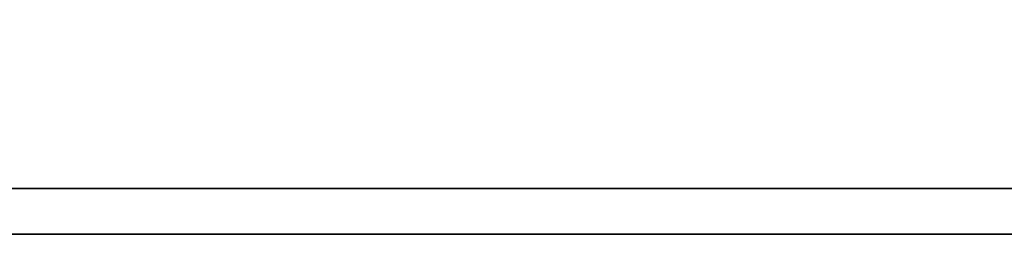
# Model space of a CAD drawing. Extents: x -172 to 870, y 51 to 165.
# Tile 24 of 49: x 766.982 to 769.824, y 114.074 to 114.692. Entities that reach past the tile are written whole.
import ezdxf

# ---------------------------------------------------------------- set-up
doc = ezdxf.new("R2010")
doc.units = 0
doc.header["$LTSCALE"] = 3
doc.header["$MEASUREMENT"] = 0
doc.layers.add('DIM', color=4, linetype='CONTINUOUS')
doc.layers.add('layer 1', color=7, linetype='CONTINUOUS')

# ---------------------------------------------------------------- blocks, each defined once
blk = doc.blocks.new('TBI MOTION logo(完整正式版)')
at = {"layer": 'layer 1', "color": 22, "lineweight": 35}
blk.add_open_spline([(75.90875, -9.47875), (75.90875, -9.47875), (75.90875, -12.28625), (75.90875, -12.28625), (75.90875, -12.28625), (75.90875, -12.28625), (75.90875, -12.47875), (75.90875, -12.47875), (75.90875, -12.47875), (75.90875, -12.47875), (75.71625, -12.47875), (75.71625, -12.47875), (75.71625, -12.47875), (75.71625, -12.47875), (-88.32875, -12.47875), (-88.32875, -12.47875), (-88.32875, -12.47875), (-88.32875, -12.47875), (-88.32875, -13.29375), (-88.32875, -13.29375), (-88.32875, -13.29375), (-88.32875, -13.29375), (82.89125, -13.29375), (82.89125, -13.29375), (82.89125, -13.29375), (82.89125, -13.29375), (75.90875, -9.47875), (75.90875, -9.47875)], degree=3, knots=[0, 0, 0, 0, 0.14285714, 0.14285714, 0.14285714, 0.14285715, 0.28571429, 0.28571429, 0.28571429, 0.2857143, 0.42857143, 0.42857143, 0.42857143, 0.42857144, 0.57142857, 0.57142857, 0.57142857, 0.57142858, 0.71428571, 0.71428571, 0.71428571, 0.71428572, 0.85714286, 0.85714286, 0.85714286, 0.85714287, 1, 1, 1, 1], dxfattribs=at)

msp = doc.modelspace()

# ---------------------------------------------------------------- block references
at = {"layer": 'DIM', "xscale": 0.1619999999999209, "yscale": 0.1619999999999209, "zscale": 0.1619999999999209}
msp.add_blockref('TBI MOTION logo(完整正式版)', (778.5436, 116.2273), dxfattribs=at)

doc.saveas('drawing.dxf')
